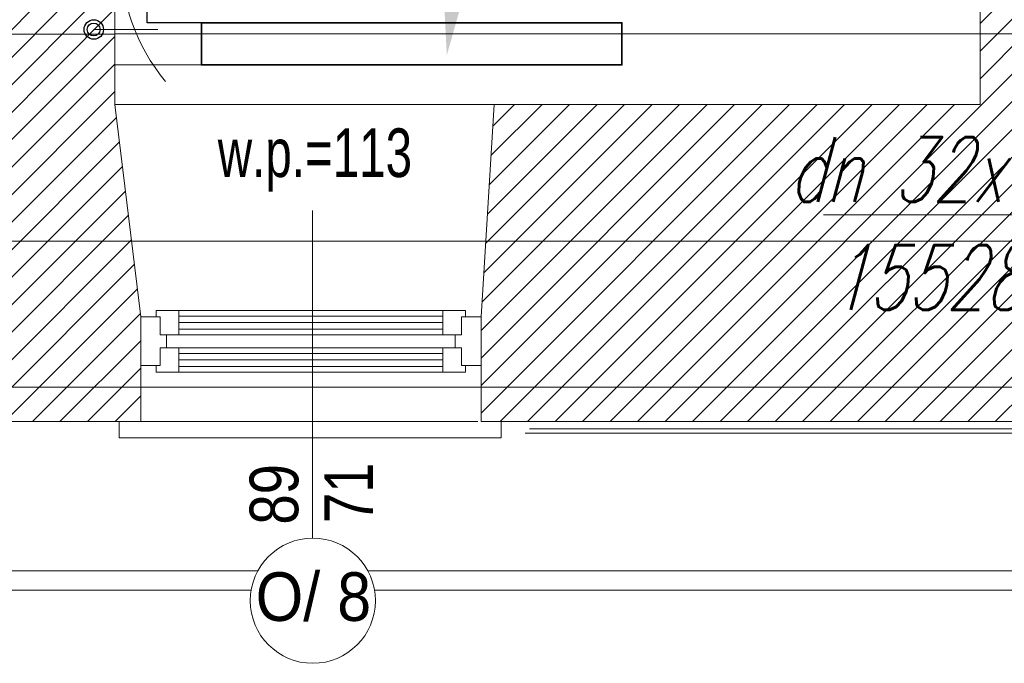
# Model space of a CAD drawing. Header units: millimetres. Extents: x -573548 to 674770, y -210017 to -47794.
# Tile 72 of 234: x 89544 to 92581, y -106324 to -104339. Entities that reach past the tile are written whole.
import ezdxf
from ezdxf import colors
from ezdxf.entities.mleader import LeaderData, LeaderLine
from ezdxf.enums import TextEntityAlignment as Align
from ezdxf.lldxf.tags import DXFTag
from ezdxf.math import Vec2, Vec3

# ---------------------------------------------------------------- set-up
doc = ezdxf.new("R2010")
doc.units = ezdxf.units.MM
doc.layers.add('__S_WM_OPIS', color=151, linetype='Continuous')
for name, color, linetype, lineweight in [('_PG_URZADZENIA ELEKTR', 230, 'Continuous', 35), ('A.02 RZUT PIWNICY_is$0$detalokna_Nr_pióra__2', 8, 'Continuous', 9), ('A.02 RZUT PIWNICY_is$0$detalokna_Nr_pióra__8', 8, 'Continuous', 9), ('A.02 RZUT PIWNICY_is$0$HATCH_Nr_pióra__18', 8, 'Continuous', 9), ('A.02 RZUT PIWNICY_is$0$Nowe_A-OKNA-OPIS_Nr_pióra__59', 8, 'Continuous', 9), ('A.02 RZUT PIWNICY_is$0$Nowe_A_okno_Nr_pióra__59', 8, 'Continuous', 9), ('A.02 RZUT PIWNICY_is$0$OBRYS PARTERU#1_Nr_pióra__1', 8, 'Continuous', 9), ('A.02 RZUT PIWNICY_is$0$opaska_Nr_pióra__1', 8, 'Continuous', 9), ('A.02 RZUT PIWNICY_is$0$opisy inne_Nr_pióra__10', 8, 'Continuous', 9), ('A.02 RZUT PIWNICY_is$0$opisy inne_Nr_pióra__250', 8, 'Continuous', 9), ('A.02 RZUT PIWNICY_is$0$PARAPET_Nr_pióra__7', 8, 'Continuous', 9), ('A.02 RZUT PIWNICY_is$0$strop_Nr_pióra__1', 8, 'Continuous', 9), ('A.02 RZUT PIWNICY_is$0$Structural - Bearing_Nr_pióra__21', 8, 'Continuous', 9), ('A.02 RZUT PIWNICY_is$0$Structural - Grid', 8, 'Continuous', 9), ('A.02 RZUT PIWNICY_is$0$Structural - Grid_Nr_pióra__17', 8, 'Continuous', 9), ('FLUID-Powrót', 7, 'Continuous', 30), ('GB - OPISY', 7, 'Continuous', 13), ('IS_Przyłącza_o.p._Powrót', 142, 'DASH', 18)]:
    doc.layers.add(name, color=color, linetype=linetype, lineweight=lineweight)
doc.layers.add('IS_Zasilanie', color=1, linetype='SOLID', lineweight=30, true_color=0xff0000)
doc.styles.add('A.02 RZUT PIWNICY_is$0$STYL_AUTOMATYCZNY_1', font='arial.ttf')
doc.styles.add('A.02 RZUT PIWNICY_is$0$STYL_AUTOMATYCZNY_4', font='arial.ttf', dxfattribs={"width": 0.8})
doc.styles.add('A.02 RZUT PIWNICY_is$0$STYL_AUTOMATYCZNY_5', font='arial.ttf', dxfattribs={"width": 0.7})
doc.styles.add('A.02 RZUT PIWNICY_is$0$STYL_AUTOMATYCZNY_6', font='arial.ttf', dxfattribs={"width": 0.9})
doc.styles.add('JOLA_S', font='romans.shx', dxfattribs={"width": 0.7, "oblique": 15})
doc.styles.add('WĄSKI 2', font='arial.ttf', dxfattribs={"width": 0.7})
tags = doc.linetypes.add('DASH', pattern=[15, 10, -5]).pattern_tags.tags
tags[6:7] = [DXFTag(74, 4), DXFTag(75, 0), DXFTag(340, '0'), DXFTag(46, 0.0), DXFTag(50, 0.0), DXFTag(44, 0.0), DXFTag(45, 0.0)]
tags[4:5] = [DXFTag(74, 4), DXFTag(75, 0), DXFTag(340, '0'), DXFTag(46, 0.0), DXFTag(50, 0.0), DXFTag(44, 0.0), DXFTag(45, 0.0)]
tags = doc.linetypes.add('SOLID', pattern=[10, 10, 0]).pattern_tags.tags
tags[6:7] = [DXFTag(74, 4), DXFTag(75, 0), DXFTag(340, '0'), DXFTag(46, 0.0), DXFTag(50, 0.0), DXFTag(44, 0.0), DXFTag(45, 0.0)]
tags[4:5] = [DXFTag(74, 4), DXFTag(75, 0), DXFTag(340, '0'), DXFTag(46, 0.0), DXFTag(50, 0.0), DXFTag(44, 0.0), DXFTag(45, 0.0)]
pattern_1 = [(45, (0, 0), (-42.426407, 42.426407), [])]

# ---------------------------------------------------------------- blocks, each defined once
blk = doc.blocks.new('A.02 RZUT PIWNICY_is$0$Standardowy znacznik osi_3')
at = {"layer": 'A.02 RZUT PIWNICY_is$0$Structural - Grid_Nr_pióra__17'}
blk.add_line((2962.2, 0), (40906.6, 0), dxfattribs=at)
at = {"layer": 'A.02 RZUT PIWNICY_is$0$Structural - Grid_Nr_pióra__17', "style": 'A.02 RZUT PIWNICY_is$0$STYL_AUTOMATYCZNY_1'}
for tag, p in [('AC_MarkerText_1_0', (-250, -335)), ('AC_MarkerText_1_1', (44118.7, -335))]:
    blk.add_attdef(tag, text='', height=350, rotation=180, dxfattribs=at).set_placement(p, align=Align.TOP_CENTER)
blk = doc.blocks.new('A.02 RZUT PIWNICY_is')
at = {"layer": 'A.02 RZUT PIWNICY_is$0$HATCH_Nr_pióra__18'}
h = blk.add_hatch(dxfattribs=at)
h.set_pattern_fill('Common_Brick_0001', color=256, style=0, pattern_type=2)
h.set_pattern_definition(pattern_1)
h.paths.add_polyline_path([(89197.1, -104413.1), (89177.3, -105255.8), (89177.3, -105405.8), (89177.3, -105471.8), (89177.3, -105578.2), (90487.3, -105578.2), (90487.3, -105471.9), (90487.3, -105255.8), (90407.3, -104600.2), (90407.3, -104100.2), (90407.3, -103900.2), (90407.3, -101528.1), (90407.3, -100928.1), (90560.7, -100928.1), (90560.7, -100745.8), (91953, -100745.8), (92047.3, -100080.1), (92076.9, -100080.1), (92076.9, -99980.1), (90247.3, -99978.1), (90247.3, -99878.1), (89347.3, -99908.1), (89347.3, -100028.1), (89257.3, -100028.1), (89257.3, -100933.1), (89547.3, -100933.1), (89525.3, -101528.1), (89508, -101998.7), (89956.3, -101998.7), (89956.3, -102598.7), (89485.9, -102598.7), (89477.3, -102833.1), (89397.3, -102833.1), (89397.3, -102933.1), (89473.6, -102933.1), (89464.1, -103900.2), (89462.1, -104100.2), (89459, -104413.1), (89459, -104413.2)])
h = blk.add_hatch(dxfattribs=at)
h.set_pattern_fill('Common_Brick_0001', color=256, style=0, pattern_type=2)
h.set_pattern_definition(pattern_1)
h.paths.add_polyline_path([(91537.3, -105255.8), (91537.3, -105405.8), (91537.3, -105471.9), (91537.3, -105578.2), (93567.3, -105578.2), (93567.3, -105472), (93567.3, -105255.8), (93447.3, -104600.2), (93217.3, -104600.2), (93217.3, -103758.1), (93077.3, -103758.1), (93077.3, -104600.2), (91577.3, -104600.2)])
at = {"layer": 'A.02 RZUT PIWNICY_is$0$detalokna_Nr_pióra__2'}
blk.add_line((91577.3, -104600.2), (90407.3, -104600.2), dxfattribs=at)
blk.add_lwpolyline([(90420.7, -105578.2), (90420.7, -105628.2), (91599.2, -105628.2), (91599.2, -105578.2)], dxfattribs=at)
at = {"layer": 'A.02 RZUT PIWNICY_is$0$detalokna_Nr_pióra__8'}
blk.add_line((90487.3, -105578.2), (91527.3, -105578.2), dxfattribs=at)
at = {"layer": 'A.02 RZUT PIWNICY_is$0$Nowe_A-OKNA-OPIS_Nr_pióra__59'}
blk.add_line((91017.3, -104927.9), (91017.3, -105937.6), dxfattribs=at)
blk.add_circle((91018.3, -106130.6), 193, dxfattribs=at)
at = {"layer": 'A.02 RZUT PIWNICY_is$0$Nowe_A_okno_Nr_pióra__59'}
for points in [[(90605.4, -105235.8), (90605.4, -105310.8), (90547.3, -105310.8), (90547.3, -105255.8), (90535.5, -105255.8), (90535.5, -105235.8)], [(91419.1, -105235.8), (91419.1, -105310.8), (91477.3, -105310.8), (91477.3, -105255.8), (91489.1, -105255.8), (91489.1, -105235.8)], [(90487.3, -105405.8), (90487.3, -105255.8), (90547.3, -105255.8), (90547.3, -105310.8), (90567.2, -105310.8), (90567.2, -105350.8), (90547.3, -105350.8), (90547.3, -105405.8)], [(91537.3, -105405.8), (91537.3, -105255.8), (91477.3, -105255.8), (91477.3, -105310.8), (91457.3, -105310.8), (91457.3, -105350.8), (91477.3, -105350.8), (91477.3, -105405.8)], [(90605.4, -105425.8), (90605.4, -105350.8), (90547.3, -105350.8), (90547.3, -105405.8), (90535.5, -105405.8), (90535.5, -105425.8)], [(91419.1, -105425.8), (91419.1, -105350.8), (91477.3, -105350.8), (91477.3, -105405.8), (91489.1, -105405.8), (91489.1, -105425.8)]]:
    blk.add_lwpolyline(points, close=True, dxfattribs=at)
for points in [[(91419.1, -105235.8), (90605.4, -105235.8)], [(90605.4, -105253.3), (91419.1, -105253.3)], [(90605.4, -105273.3), (91419.1, -105273.3)], [(90605.4, -105293.3), (91419.1, -105293.3)], [(90605.4, -105310.8), (91419.1, -105310.8)], [(90605.4, -105350.8), (91419.1, -105350.8)], [(90605.4, -105368.3), (91419.1, -105368.3)], [(90605.4, -105388.3), (91419.1, -105388.3)], [(90605.4, -105408.3), (91419.1, -105408.3)], [(91419.1, -105425.8), (90605.4, -105425.8)]]:
    blk.add_lwpolyline(points, dxfattribs=at)
at = {"layer": 'A.02 RZUT PIWNICY_is$0$OBRYS PARTERU#1_Nr_pióra__1'}
blk.add_lwpolyline([(87547.3, -93022.2), (87547.3, -93622.2), (80856, -93622.2), (80856, -97482.2), (80306.7, -97482.2), (80306.7, -101132.2), (82397.3, -101132.2), (82397.3, -105082.2), (87537.3, -105082.2), (87537.3, -105471.8), (106939.7, -105472.5), (118516.4, -105372.5), (118516.4, -93022.2)], close=True, dxfattribs=at)
at = {"layer": 'A.02 RZUT PIWNICY_is$0$opaska_Nr_pióra__1'}
for points in [[(89042.8, -106038.1), (90848.9, -106038.1)], [(91187.7, -106038.1), (93918.9, -106038.1)], [(89103.1, -106098.1), (90828.1, -106098.1)], [(91208.5, -106098.1), (93898.1, -106098.1)]]:
    blk.add_lwpolyline(points, dxfattribs=at)
at = {"layer": 'A.02 RZUT PIWNICY_is$0$opisy inne_Nr_pióra__10'}
blk.add_line((93547.4, -105600.4), (91686.7, -105600.4), dxfattribs=at)
at = {"layer": 'A.02 RZUT PIWNICY_is$0$opisy inne_Nr_pióra__250'}
blk.add_line((93547.4, -105614.2), (91673, -105614.2), dxfattribs=at)
at = {"layer": 'A.02 RZUT PIWNICY_is$0$strop_Nr_pióra__1'}
blk.add_lwpolyline([(90563.8, -104530.1, -0.358017), (90564.1, -103758.1), (90649.4, -103758.1), (90649.4, -103568.1), (90564.1, -103568.1, -0.292831), (90564.1, -102828.1), (90649.4, -102828.1), (90649.4, -102648.1), (90564.1, -102648.1, -0.277461), (90564.1, -101868.1), (90649.4, -101868.1), (90649.4, -101688.1), (90564.1, -101688.1, -0.310778), (90536.6, -100928.1)], format="xyb", dxfattribs=at)
at = {"layer": 'A.02 RZUT PIWNICY_is$0$Structural - Bearing_Nr_pióra__21'}
for p, q in [((90407.3, -104600.2), (90407.3, -100928.1)), ((93077.3, -104600.2), (93077.3, -103698.1)), ((90407.3, -104600.2), (90487.3, -105255.8)), ((91577.3, -104600.2), (91537.3, -105255.8)), ((91577.3, -104600.2), (93077.3, -104600.2)), ((90487.3, -105255.8), (90487.3, -105578.2)), ((91537.3, -105255.8), (91537.3, -105578.2)), ((89177.3, -105578.2), (90487.3, -105578.2)), ((91537.3, -105578.2), (93567.3, -105578.2))]:
    blk.add_line(p, q, dxfattribs=at)
at = {"layer": 'A.02 RZUT PIWNICY_is$0$Structural - Grid', "zscale": 1000, "rotation": 180}
blk.add_blockref('A.02 RZUT PIWNICY_is$0$Standardowy znacznik osi_3', (121686.6, -105021.8), dxfattribs=at)
at = {"layer": 'A.02 RZUT PIWNICY_is$0$Nowe_A-OKNA-OPIS_Nr_pióra__59', "char_height": 150, "attachment_point": 5, "rotation": 90, "style": 'A.02 RZUT PIWNICY_is$0$STYL_AUTOMATYCZNY_4'}
for s, insert in [('\\A1;{\\pqc;\\fArial|b0|i0|c238|p0;\\W0.800000;89}', (90899.5, -105802.7)), ('\\A1;{\\pqc;\\fArial|b0|i0|c238|p0;\\W0.800000;71}', (91129.1, -105797.8))]:
    blk.add_mtext(s, dxfattribs=dict(at, insert=insert))
at = {"layer": 'A.02 RZUT PIWNICY_is$0$Nowe_A-OKNA-OPIS_Nr_pióra__59', "insert": (91020.2, -106119.1), "char_height": 150, "attachment_point": 5, "style": 'A.02 RZUT PIWNICY_is$0$STYL_AUTOMATYCZNY_6'}
blk.add_mtext('\\A1;{\\pqc;\\fArial|b0|i0|c238|p0;\\W0.900000;O/ 8}', dxfattribs=at)
at = {"layer": 'A.02 RZUT PIWNICY_is$0$PARAPET_Nr_pióra__7', "insert": (91024.8, -104772), "char_height": 150, "attachment_point": 5, "style": 'A.02 RZUT PIWNICY_is$0$STYL_AUTOMATYCZNY_5'}
blk.add_mtext('\\A1;{\\pqc;\\fArial|b0|i0|c238|p0;\\W0.700000;w.p.=113}', dxfattribs=at)

msp = doc.modelspace()

# ---------------------------------------------------------------- linework, layer by layer
at = {"layer": '_PG_URZADZENIA ELEKTR'}
msp.add_lwpolyline([(90104.5, -104348.5), (91401.7, -104348.5), (91401.7, -104478.5), (90104.5, -104478.5)], close=True, dxfattribs=at)
at = {"layer": 'FLUID-Powrót', "color": 142, "linetype": 'DASH', "ltscale": 2}
msp.add_circle((89772.4, -104369.4), 30, dxfattribs=at)
at = {"layer": 'FLUID-Powrót', "color": 142, "linetype": 'DASH', "ltscale": 10}
msp.add_circle((89772, -104369.4), 20, dxfattribs=at)
at = {"layer": 'IS_Przyłącza_o.p._Powrót', "ltscale": 30}
for points in [[(82562, -104383.6), (82562, -104383.6), (89837, -104383.6)], [(89772, -104369.4), (89970, -104369.4)], [(90104.5, -104478.5), (89837, -104478.5)]]:
    msp.add_lwpolyline(points, dxfattribs=at)
at = {"layer": 'IS_Zasilanie', "ltscale": 10}
msp.add_lwpolyline([(90104.5, -104348.5), (89937, -104348.5)], dxfattribs=at)

# ---------------------------------------------------------------- block references
at = {"ltscale": 10}
msp.add_blockref('A.02 RZUT PIWNICY_is', (-570.2, 0), dxfattribs=at)

# ---------------------------------------------------------------- next in the draw order: leaders
at = {"layer": '__S_WM_OPIS'}
ml = msp.add_multileader_mtext('Standard', dxfattribs=at)
ml.set_content('Podłączyć istniejący grzejnik', color=256, style='WĄSKI 2')
ml.set_leader_properties()
ml.build(insert=Vec2(0, 0))
ml.multileader.update_dxf_attribs({"has_text_frame": 1, "dogleg_length": 100, "arrow_head_size": 150})
ctx = ml.context
ctx.base_point, ctx.char_height, ctx.arrow_head_size, ctx.landing_gap_size, ctx.plane_origin = Vec3(90588.6, -103591), 100, 150, 100, Vec3(84807.6, -105476.9)
notes = []
notes.append((ctx, [(0, (1, 1, 0), (90958.1, -103591), (1, 0), 80, [(0, [(90861.4, -104449.2)], 0, [])])]))
ctx.mtext.insert, ctx.mtext.flow_direction = Vec3(91138.1, -103526.3), 5
ctx.mtext.has_bg_fill, ctx.mtext.bg_color, ctx.mtext.bg_scale_factor, ctx.mtext.bg_transparency, ctx.mtext.use_window_bg_color = 1, -1027028792, 1.5, 0, 1
for ctx, leaders in notes:
    for number, flags, end, landing, length, lines in leaders:
        leader = LeaderData()
        leader.index, (leader.has_last_leader_line, leader.has_dogleg_vector, leader.attachment_direction) = number, flags
        leader.last_leader_point, leader.dogleg_vector, leader.dogleg_length = Vec3(end), Vec3(landing), length
        for number, points, colour, breaks in lines:
            line = LeaderLine()
            line.index, line.vertices, line.color, line.breaks = number, Vec3.list(points), colors.encode_raw_color(colour), breaks
            leader.lines.append(line)
        ctx.leaders.append(leader)

# ---------------------------------------------------------------- next in the draw order: linework, layer by layer
at = {"layer": 'IS_Przyłącza_o.p._Powrót', "ltscale": 30}
msp.add_lwpolyline([(89837, -104478.5), (89837, -104383.1), (95374.5, -104383.1)], dxfattribs=at)
at = {"layer": 'IS_Zasilanie', "ltscale": 10, "elevation": 0}
msp.add_lwpolyline([(89937, -104348.5), (89937, -104283.1), (95374.5, -104283.1)], dxfattribs=at)

# ---------------------------------------------------------------- next in the draw order: leaders
at = {"layer": 'GB - OPISY'}
ml = msp.add_multileader_mtext('Standard', dxfattribs=at)
ml.set_content('dn 32x4,4\\P15528 W', color=256, style='JOLA_S')
ml.set_leader_properties(color=256, linetype='ByLayer', lineweight=-1)
ml.build(insert=Vec2(0, 0))
ml.multileader.update_dxf_attribs({"text_left_attachment_type": 6, "text_right_attachment_type": 6, "dogleg_length": 30, "arrow_head_size": 150})
ctx = ml.context
ctx.base_point, ctx.char_height, ctx.arrow_head_size, ctx.landing_gap_size, ctx.plane_origin, ctx.plane_x_axis = Vec3(91952.3, -104940.9), 200, 150, 30, Vec3(102781, -97508.9), Vec3(-1, 0)
ctx.left_attachment, ctx.right_attachment, ctx.text_align_type, ctx.attachment_type = 6, 6, 2, 2
notes = []
notes.append((ctx, [(0, (1, 1, 0), (92941.6, -104940.9), (-1, 0), 30, [(0, [(93421.8, -104383.1)], 256, [])])]))
ctx.mtext.insert, ctx.mtext.alignment, ctx.mtext.flow_direction = Vec3(92881.6, -104700.9), 3, 5
for ctx, leaders in notes:
    for number, flags, end, landing, length, lines in leaders:
        leader = LeaderData()
        leader.index, (leader.has_last_leader_line, leader.has_dogleg_vector, leader.attachment_direction) = number, flags
        leader.last_leader_point, leader.dogleg_vector, leader.dogleg_length = Vec3(end), Vec3(landing), length
        for number, points, colour, breaks in lines:
            line = LeaderLine()
            line.index, line.vertices, line.color, line.breaks = number, Vec3.list(points), colors.encode_raw_color(colour), breaks
            leader.lines.append(line)
        ctx.leaders.append(leader)

doc.saveas('drawing.dxf')
